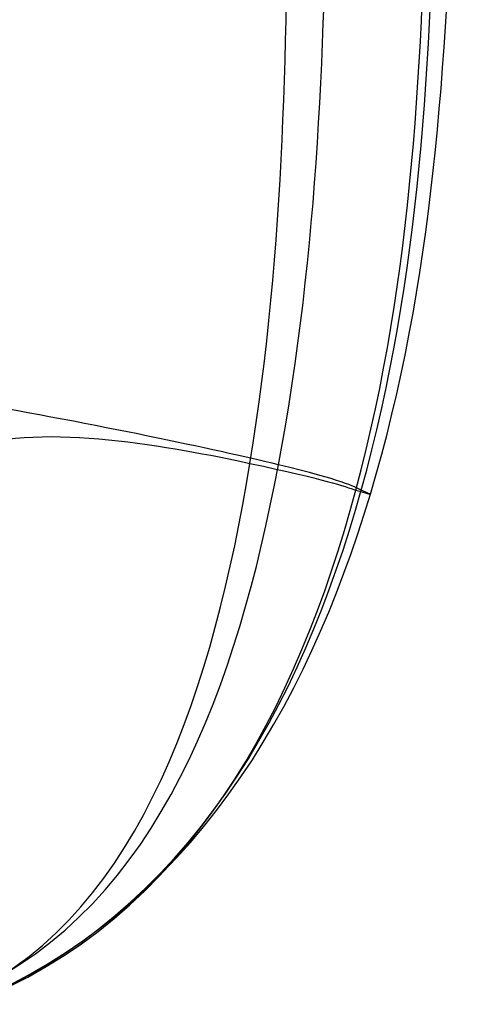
# Model space of a CAD drawing. Header units: millimetres. Extents: x -1315 to 1315, y -409 to 409.
# Tile 96 of 137: x 1228 to 1315, y -401 to -207. Entities that reach past the tile are written whole.
import ezdxf

# ---------------------------------------------------------------- set-up
doc = ezdxf.new("R2010")
doc.units = ezdxf.units.MM
doc.header["$MEASUREMENT"] = 0
doc.layers.add('Nakki 3 seater', color=7, linetype='Continuous', true_color=0x6b8d5f)

msp = doc.modelspace()

# ---------------------------------------------------------------- linework, layer by layer
at = {"layer": 'Nakki 3 seater'}
for points in [[(1217.5, -401.13, 442.11), (1261.02, -384.39, 441.97), (1303.4, -300.62, 434.8), (1308.37, -171.27, 434.64), (1309.25, -43.52, 434.78), (1308.43, 84.13, 434.5), (1303.68, 213.55, 435.36), (1258.9, 297.39, 442.05), (1217.5, 308.87, 442.49)], [(1217.5, -401.13, 546.77), (1261.27, -382.76, 546.18), (1306.62, -302.41, 544.94), (1313.83, -172.2, 544.17), (1315.39, -43.51, 543.72), (1314.6, 85.19, 544.17), (1306.64, 215.34, 544.94), (1261.32, 295.72, 546.38), (1217.5, 308.87, 546.76)], [(1217.5, -401.13, 630.8), (1261.17, -383.21, 628.68), (1304.64, -301.01, 629.37), (1310.16, -171.72, 630.48), (1310.88, -43.51, 630.35), (1310.38, 84.57, 630.36), (1305.02, 213.95, 629.88), (1259.12, 296.82, 629.57), (1217.5, 308.87, 630.8)], [(1217.5, -399.13, 366.87), (1251.78, -382.73, 359.33), (1279.72, -293, 350.37), (1280.23, -168.88, 351.21), (1281.74, -43.56, 351.75), (1280.11, 81.58, 351.1), (1280.38, 205.3, 351.18), (1245.73, 298.01, 359.13), (1215.75, 307.18, 364.98)], [(1217.5, -398.86, 698.65), (1255.35, -381.6, 703.24), (1285.39, -293.81, 706.61), (1288.62, -169.35, 707.42), (1288.88, -43.53, 707.56), (1288.17, 81.7, 707.33), (1284.81, 207.32, 706.77), (1247.09, 295.21, 703.16), (1217.5, 306.11, 698.4)], [(1217.5, -291.72, 321.73), (1232.03, -286.56, 323.38), (1283.9, -296.57, 343.03), (1295.22, -300.65, 430.83), (1297.02, -300.88, 553.02), (1295.6, -300.6, 627.8), (1288.75, -296.8, 712.08), (1242.87, -287.12, 743.56), (1217.5, -282.69, 749.03)]]:
    msp.add_open_spline(points, degree=3, dxfattribs=at)

doc.saveas('drawing.dxf')
